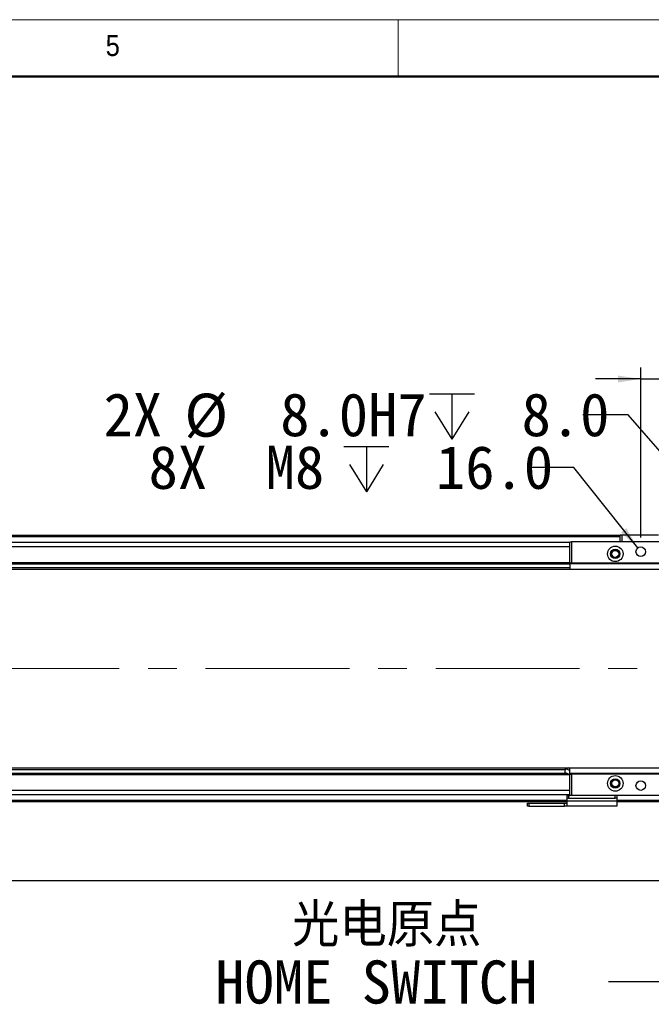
# Model space of a CAD drawing. Header units: millimetres. Extents: x 40 to 3331, y 40 to 2336.
# Tile 10 of 12: x 1813 to 2259, y 1641 to 2336. Entities that reach past the tile are written whole.
import ezdxf

# ---------------------------------------------------------------- set-up
doc = ezdxf.new("R2010")
doc.units = ezdxf.units.MM
doc.header["$LTSCALE"] = 8
doc.linetypes.add('CENTERX2', pattern=[20.32, 12.7, -2.54, 2.54, -2.54])
doc.layers.add('DIMNS', color=7, linetype='Continuous')
doc.styles.add('SLDTEXTSTYLE0', font='Gothic.ttf', dxfattribs={"width": 0.913})
doc.styles.add('SLDTEXTSTYLE7', font='txt')
doc.styles.add('SLDTEXTSTYLE8', font='txt', dxfattribs={"bigfont": 'bigfont'})
doc.dimstyles.new('SLDDIMSTYLE0', dxfattribs={"dimtxt": 30.4, "dimasz": 16, "dimexe": 0, "dimexo": 0.0625, "dimgap": 7.6, "dimtad": 2, "dimdec": 1, "dimrnd": 1e-09, "dimzin": 4, "dimdsep": 46, "dimtxsty": 'SLDTEXTSTYLE7', "dimsah": 1, "dimcen": 0.09, "dimadec": 0, "dimazin": 1, "dimtfac": 1, "dimtdec": 1, "dimtmove": 0, "dimatfit": 0, "dimfxl": 0, "dimfrac": 2, "dimtolj": 1, "dimtzin": 12, "dimarcsym": 0})
doc.dimstyles.new('SLDDIMSTYLE1', dxfattribs={"dimtxt": 30.4, "dimasz": 16, "dimexe": 0, "dimexo": 0.0625, "dimgap": 7.6, "dimtad": 2, "dimdec": 1, "dimrnd": 1e-09, "dimzin": 4, "dimdsep": 46, "dimtxsty": 'SLDTEXTSTYLE7', "dimsah": 1, "dimcen": 0.09, "dimadec": 0, "dimazin": 1, "dimtfac": 1, "dimtdec": 1, "dimtofl": 0, "dimtmove": 0, "dimatfit": 3, "dimfxl": 0, "dimfrac": 2, "dimtolj": 1, "dimtzin": 12, "dimarcsym": 0})
doc.dimstyles.new('SLDDIMSTYLE3', dxfattribs={"dimtxt": 0.18, "dimasz": 16, "dimexe": 0, "dimexo": 0.0625, "dimgap": 0, "dimtad": 0, "dimtih": 1, "dimtoh": 1, "dimdec": 0, "dimrnd": 1e-09, "dimzin": 0, "dimdsep": 46, "dimtxsty": 'Standard', "dimsah": 1, "dimcen": 0.09, "dimadec": 0, "dimazin": 0, "dimtfac": 16, "dimtdec": 0, "dimtofl": 0, "dimtmove": 0, "dimatfit": 3, "dimfxl": 0, "dimfrac": 2, "dimtolj": 1, "dimtzin": 0, "dimarcsym": 0})
doc.dimstyles.new('SLDDIMSTYLE5', dxfattribs={"dimtxt": 30.4, "dimasz": 16, "dimexe": 0, "dimexo": 0.0625, "dimgap": 7.6, "dimtad": 0, "dimtih": 1, "dimtoh": 1, "dimdec": 1, "dimrnd": 1e-09, "dimzin": 4, "dimdsep": 46, "dimtxsty": 'SLDTEXTSTYLE7', "dimsah": 1, "dimcen": 0, "dimadec": 0, "dimazin": 1, "dimtfac": 1, "dimtdec": 1, "dimtofl": 0, "dimtmove": 0, "dimatfit": 3, "dimfxl": 0, "dimfrac": 2, "dimtolj": 1, "dimtzin": 12, "dimarcsym": 0})
doc.dimstyles.new('SLDDIMSTYLE6', dxfattribs={"dimtxt": 30.4, "dimasz": 16, "dimexe": 0, "dimexo": 0.0625, "dimgap": 7.6, "dimtad": 0, "dimtih": 1, "dimtoh": 1, "dimdec": 6, "dimrnd": 1e-09, "dimzin": 12, "dimdsep": 46, "dimtxsty": 'SLDTEXTSTYLE7', "dimsah": 1, "dimcen": 0, "dimadec": 0, "dimazin": 3, "dimtfac": 1, "dimtdec": 1, "dimtofl": 0, "dimtmove": 0, "dimatfit": 3, "dimfxl": 0, "dimfrac": 2, "dimtolj": 1, "dimtzin": 12, "dimarcsym": 0})

# ---------------------------------------------------------------- blocks, each defined once
blk = doc.blocks.new('_D_14')
at = {"layer": 'DIMNS'}
for p, q in [((2251.35, 1970.69), (2251.35, 2090.44)), ((2401.35, 1970.69), (2401.35, 2090.44)), ((2251.35, 2082.44), (2219.35, 2082.44)), ((2251.35, 2082.44), (2401.35, 2082.44)), ((2401.35, 2082.44), (2433.35, 2082.44))]:
    blk.add_line(p, q, dxfattribs=at)
for points in [[(2251.35, 2082.44), (2235.35, 2084.84), (2235.35, 2080.04)], [(2401.35, 2082.44), (2417.35, 2080.04), (2417.35, 2084.84)]]:
    blk.add_solid(points, dxfattribs=at)
at = {"layer": 'DIMNS', "insert": (2276.21, 2122.33), "char_height": 30.4, "attachment_point": 1, "style": 'SLDTEXTSTYLE7'}
blk.add_mtext('150.0', dxfattribs=at)
blk = doc.blocks.new('SW_SYMBOL_HOLE_DEPTH')
at = {"layer": 'DIMNS', "color": 0}
for p, q in [((0, 7000), (6400, 7000)), ((3200, 7000), (3200, 600)), ((800, 4440), (3200, 600)), ((5600, 4440), (3200, 600))]:
    blk.add_line(p, q, dxfattribs=at)
blk = doc.blocks.new('_D_16')
at = {"layer": 'DIMNS'}
for p, q in [((2242.5, 2057.13), (2210.5, 2057.13)), ((2323.73, 1963.55), (2242.5, 2057.13))]:
    blk.add_line(p, q, dxfattribs=at)
blk.add_solid([(2323.73, 1963.55), (2315.05, 1977.2), (2311.43, 1974.06)], dxfattribs=at)
at = {"layer": 'DIMNS', "xscale": 0.004985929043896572, "yscale": 0.004985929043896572, "zscale": 0.004985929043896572}
blk.add_blockref('SW_SYMBOL_HOLE_DEPTH', (2101.99, 2037.01), dxfattribs=at)
at = {"layer": 'DIMNS', "char_height": 30.4, "attachment_point": 1, "style": 'SLDTEXTSTYLE7'}
for s, insert in [('2X ', (1871.86, 2072.45)), ('%%c', (1929.03, 2072.15)), (' 8.0H7 ', (1976, 2072.45)), (' 8.0', (2146.49, 2072.45))]:
    blk.add_mtext(s, dxfattribs=dict(at, insert=insert))
blk = doc.blocks.new('_D_21')
at = {"layer": 'DIMNS'}
for p, q in [((2203.99, 2019.97), (2171.99, 2019.97)), ((2249.23, 1963.19), (2203.99, 2019.97))]:
    blk.add_line(p, q, dxfattribs=at)
blk.add_solid([(2249.23, 1963.19), (2241.14, 1977.2), (2237.38, 1974.21)], dxfattribs=at)
at = {"layer": 'DIMNS', "xscale": 0.004985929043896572, "yscale": 0.004985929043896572, "zscale": 0.004985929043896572}
blk.add_blockref('SW_SYMBOL_HOLE_DEPTH', (2041.53, 1999.85), dxfattribs=at)
at = {"layer": 'DIMNS', "char_height": 30.4, "attachment_point": 1, "style": 'SLDTEXTSTYLE7'}
for s, insert in [('8X  M8 ', (1903.68, 2035.29)), (' 16.0', (2086.03, 2035.29))]:
    blk.add_mtext(s, dxfattribs=dict(at, insert=insert))
blk = doc.blocks.new('_D_22')
at = {"layer": 'DIMNS'}
for p, q in [((526.35, 1729.12), (526.35, 1720.41)), ((526.35, 1728.41), (2326.35, 1728.41)), ((2326.35, 1727.57), (2326.35, 1720.41))]:
    blk.add_line(p, q, dxfattribs=at)
for points in [[(526.35, 1728.41), (542.35, 1726.01), (542.35, 1730.81)], [(2326.35, 1728.41), (2310.35, 1730.81), (2310.35, 1726.01)]]:
    blk.add_solid(points, dxfattribs=at)
at = {"layer": 'DIMNS', "insert": (1347.92, 1768.29), "char_height": 30.4, "attachment_point": 1, "style": 'SLDTEXTSTYLE7'}
blk.add_mtext('1800.0', dxfattribs=at)
blk = doc.blocks.new('SW_NOTE_6')
at = {"layer": 'DIMNS', "color": 0, "char_height": 30.4, "attachment_point": 1}
for s, insert, style in [('  光电原点', (-277.64, 55.18), 'SLDTEXTSTYLE8'), ('HOME SWITCH', (-277.64, 14.98), 'SLDTEXTSTYLE7')]:
    blk.add_mtext(s, dxfattribs=dict(at, insert=insert, style=style))

msp = doc.modelspace()

# ---------------------------------------------------------------- linework, layer by layer
at = {"color": 7, "linetype": 'Continuous', "lineweight": 18}
for p, q in [((3320, 2336), (40, 2336)), ((2080, 2296), (2080, 2336)), ((80, 2296), (3280, 2296))]:
    msp.add_line(p, q, dxfattribs=at)
at = {"color": 7, "linetype": 'Continuous', "lineweight": 50}
msp.add_line((3280, 2296), (80, 2296), dxfattribs=at)
at = {"color": 7, "linetype": 'Continuous', "lineweight": 25}
for p, q in [((2236.8487091, 1972.0266006), (615.8486874, 1972.0266006)), ((615.8486874, 1971.8266047), (2236.8487091, 1971.8266047)), ((615.8486874, 1971.6266013), (2236.8487091, 1971.6266013)), ((615.8486874, 1971.5266071), (2236.8487091, 1971.5266071)), ((2201.3486595, 1967.0266054), (651.3486774, 1967.0266054)), ((2201.3486595, 1952.5266058), (2201.3486595, 1967.5266064)), ((2201.3486595, 1967.5266064), (2202.3487062, 1967.5266064)), ((2202.3487062, 1967.5266064), (2202.3487062, 1952.5266058)), ((2450.348732, 1967.5266064), (2202.3487062, 1967.5266064)), ((2236.8487091, 1972.226604), (2237.1486396, 1972.5266017)), ((2237.8486366, 1972.226604), (2236.8487091, 1972.226604)), ((2236.8487091, 1967.5266064), (2236.8487091, 1972.226604)), ((2237.1486396, 1972.5266017), (2237.9729719, 1972.5266017)), ((2237.8486366, 1972.226604), (2237.9729719, 1972.5266017)), ((2263.8486595, 1972.226604), (2237.8486366, 1972.226604)), ((2237.8486366, 1972.226604), (2237.8486366, 1967.5266064)), ((2237.9729719, 1972.5266017), (2263.7244434, 1972.5266017)), ((651.3486774, 1953.0266068), (2201.3486595, 1953.0266068)), ((2201.3486595, 1952.596604), (652.8335483, 1952.596604)), ((2469.8486299, 1948.0266042), (382.8486771, 1948.0266042)), ((653.5992593, 1952.0225145), (2201.3486595, 1952.0225145)), ((2201.3486595, 1949.2446921), (654.8029751, 1949.2446921)), ((2202.3487062, 1952.5266058), (2201.3486595, 1952.5266058)), ((2201.3486595, 1952.5266058), (2201.3486595, 1952.0266048)), ((2313.9486284, 1952.0266048), (2201.3486595, 1952.0266048)), ((2201.3486595, 1952.0266048), (2201.3486595, 1948.0266042)), ((2314.8288698, 1952.5266058), (2202.3487062, 1952.5266058)), ((382.8486771, 1808.0266036), (2469.8486299, 1808.0266036)), ((651.3486774, 1806.8085156), (2197.8944511, 1806.8085156)), ((2197.9464264, 1807.5525827), (2197.7486581, 1804.7244317)), ((2201.3486595, 1804.0266029), (2201.3486595, 1808.0266036)), ((2199.0981073, 1804.0306933), (651.3486774, 1804.0306933)), ((2199.8637886, 1803.4566037), (651.3486774, 1803.4566037)), ((2201.3486595, 1803.0266009), (651.3486774, 1803.0266009)), ((2451.3486595, 1804.0266029), (2201.3486595, 1804.0266029)), ((2201.3486595, 1804.0266029), (2201.3486595, 1803.5266019)), ((2201.3486595, 1788.5266013), (2201.3486595, 1803.5266019)), ((2201.3486595, 1803.5266019), (2202.3487062, 1803.5266019)), ((2202.3487062, 1803.5266019), (2202.3487062, 1788.5266013)), ((2450.348732, 1803.5266019), (2202.3487062, 1803.5266019)), ((2201.3486595, 1789.0266023), (651.3486774, 1789.0266023)), ((2199.3486852, 1786.5266047), (2199.3486852, 1788.5266013)), ((2199.3486852, 1788.5266013), (2200.348732, 1788.5266013)), ((2200.348732, 1786.5266047), (2199.3486852, 1786.5266047)), ((2199.3486852, 1784.6932701), (2199.3486852, 1786.5266047)), ((2200.348732, 1788.5266013), (2200.348732, 1786.5266047)), ((2200.348732, 1788.5266013), (2201.3486595, 1788.5266013)), ((2200.348732, 1786.5266047), (2233.3487243, 1786.5266047)), ((2202.3487062, 1788.5266013), (2201.3486595, 1788.5266013)), ((2450.348732, 1788.5266013), (2202.3487062, 1788.5266013)), ((2233.3487243, 1786.5266047), (2233.3487243, 1788.5266013)), ((2234.3486518, 1786.5266047), (2233.3487243, 1786.5266047)), ((2234.3486518, 1788.5266013), (2234.3486518, 1786.5266047)), ((2234.3486518, 1786.5266047), (2234.3486518, 1784.6932701)), ((2199.3486852, 1784.0266071), (658.3486766, 1784.0266071)), ((2171.3486881, 1781.026601), (2171.3486881, 1783.0266051)), ((2171.3486881, 1783.0266051), (2172.3487348, 1783.0266051)), ((2172.3487348, 1781.026601), (2171.3486881, 1781.026601)), ((2172.3487348, 1783.0266051), (2172.3487348, 1781.026601)), ((2172.3487348, 1783.0266051), (2197.348711, 1783.0266051)), ((2172.3487348, 1781.026601), (2197.348711, 1781.026601)), ((2197.348711, 1781.026601), (2197.348711, 1783.0266051)), ((2197.348711, 1783.0266051), (2199.3486852, 1783.0266051)), ((2199.3486852, 1781.026601), (2197.348711, 1781.026601)), ((2199.3486852, 1784.6932701), (2234.3486518, 1784.6932701)), ((2199.3486852, 1781.026601), (2199.3486852, 1784.6932701)), ((2234.3486518, 1781.026601), (2199.3486852, 1781.026601)), ((2234.3486518, 1784.6932701), (2234.3486518, 1781.026601)), ((2316.348669, 1784.0266071), (2234.3486518, 1784.0266071))]:
    msp.add_line(p, q, dxfattribs=at)
at = {"color": 8, "linetype": 'Continuous', "lineweight": 25}
for p, q in [((2236.8487091, 1971.0266061), (615.8486874, 1971.0266061)), ((2201.3486595, 1964.0266068), (651.3486774, 1964.0266068)), ((2201.3486595, 1792.0266009), (651.3486774, 1792.0266009)), ((2199.3486852, 1785.0266017), (658.3486766, 1785.0266017)), ((2316.348669, 1785.0266017), (2234.3486518, 1785.0266017))]:
    msp.add_line(p, q, dxfattribs=at)
at = {"color": 7, "linetype": 'Continuous', "lineweight": 25, "flags": 128}
for points in [[(2197.9464264, 1807.5525827), (2198.1122465, 1807.485602), (2198.591587, 1807.2919167), (2199.332592, 1806.9925226), (2200.2550335, 1806.619852), (2201.2587757, 1806.2142945), (2201.3486595, 1806.1779804)], [(2197.7486581, 1804.7244317), (2197.9197235, 1804.6553127), (2198.4069318, 1804.4584758), (2199.1360159, 1804.1638948), (2199.9961109, 1803.8164146), (2200.8560867, 1803.4689344), (2201.3486595, 1803.2699294)]]:
    msp.add_lwpolyline(points, dxfattribs=at)
at = {"color": 8, "linetype": 'Continuous', "lineweight": 25, "flags": 128}
msp.add_lwpolyline([(2201.3486595, 1807.739406), (2201.071021, 1807.8515894), (2200.6378145, 1808.0266036)], dxfattribs=at)
at = {"color": 7, "linetype": 'Continuous', "lineweight": 25}
for centre, radius in [((2233.3486833, 1959.026604), 5.5), ((2233.3486833, 1959.026604), 3.3), ((2233.3486833, 1959.026604), 3), ((2233.3486833, 1959.026604), 2.4585), ((2251.3486833, 1960.526604), 3.4), ((2233.3486833, 1797.026604), 5.5), ((2233.3486833, 1797.026604), 3.3), ((2233.3486833, 1797.026604), 3), ((2233.3486833, 1797.026604), 2.4585), ((2251.3486833, 1795.526604), 3.4)]:
    msp.add_circle(centre, radius, dxfattribs=at)
for centre, radius, start, end in [((2201.0061377, 1806.3163806), 3.3, 148.7850945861, 158.0000000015), ((2200.5343207, 1805.1485925), 1.82, 210.1224828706, 285.8673084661)]:
    msp.add_arc(centre, radius, start, end, dxfattribs=at)
at = {"layer": 'DIMNS', "linetype": 'CENTERX2', "lineweight": 18}
msp.add_line((2533.1992567, 1878.026604), (234.195054, 1878.026604), dxfattribs=at)

# ---------------------------------------------------------------- block references
at = {"layer": 'DIMNS'}
msp.add_blockref('SW_NOTE_6', (2228.4607907, 1657.1044452), dxfattribs=at)

# ---------------------------------------------------------------- texts
at = {"color": 7, "linetype": 'Continuous', "lineweight": 0, "insert": (1873.3333333, 2325.1704848), "char_height": 14.8166667, "attachment_point": 1, "style": 'SLDTEXTSTYLE0'}
msp.add_mtext('5', dxfattribs=at)

# ---------------------------------------------------------------- dimensions: what is measured, and where the dimension line sits
at = {"layer": 'DIMNS'}
dim = msp.add_linear_dim(base=(2401.3486833, 2082.4426643), p1=(2251.3486833, 1960.526604), p2=(2401.3486833, 1960.526604), angle=0, dimstyle='SLDDIMSTYLE0', dxfattribs=at)
dim.commit()
dim.dimension.update_dxf_attribs({"geometry": '_D_14', "text_midpoint": (2324.6417346, 2082.4426643), "dimtype": 160})
dim = msp.add_diameter_dim_2p(p1=(2328.9706994, 1957.5058373), p2=(2323.7266672, 1963.5473707), text='2X <>H7 {\\fGDT;x} 8.0\\P', dimstyle='SLDDIMSTYLE5', dxfattribs=at)
dim.commit()
dim.dimension.update_dxf_attribs({"geometry": '_D_16', "text_midpoint": (2041.1772503, 2057.1317152), "dimtype": 163})
dim = msp.add_diameter_dim_2p(p1=(2253.4671477, 1957.8672604), p2=(2249.2302189, 1963.1859476), text='8X  M8 {\\fGDT;x} 16.0\\P', dimstyle='SLDDIMSTYLE6', override={"dimpost": '<>'}, dxfattribs=at)
dim.commit()
dim.dimension.update_dxf_attribs({"geometry": '_D_21', "text_midpoint": (2037.8354609, 2019.9711679), "dimtype": 163})
dim = msp.add_linear_dim(base=(2326.3486833, 1728.4070707), p1=(526.3486833, 1739.280143), p2=(2326.3486833, 1737.726604), dimstyle='SLDDIMSTYLE1', dxfattribs=at)
dim.commit()
dim.dimension.update_dxf_attribs({"geometry": '_D_22', "text_midpoint": (1407.32346, 1728.4070707), "dimtype": 160})

# ---------------------------------------------------------------- leaders
msp.add_leader([(2312.8486833, 1770.026604), (2279.2607907, 1657.1044452), (2228.4607907, 1657.1044452)], dimstyle='SLDDIMSTYLE3', dxfattribs=at)

doc.saveas('drawing.dxf')
